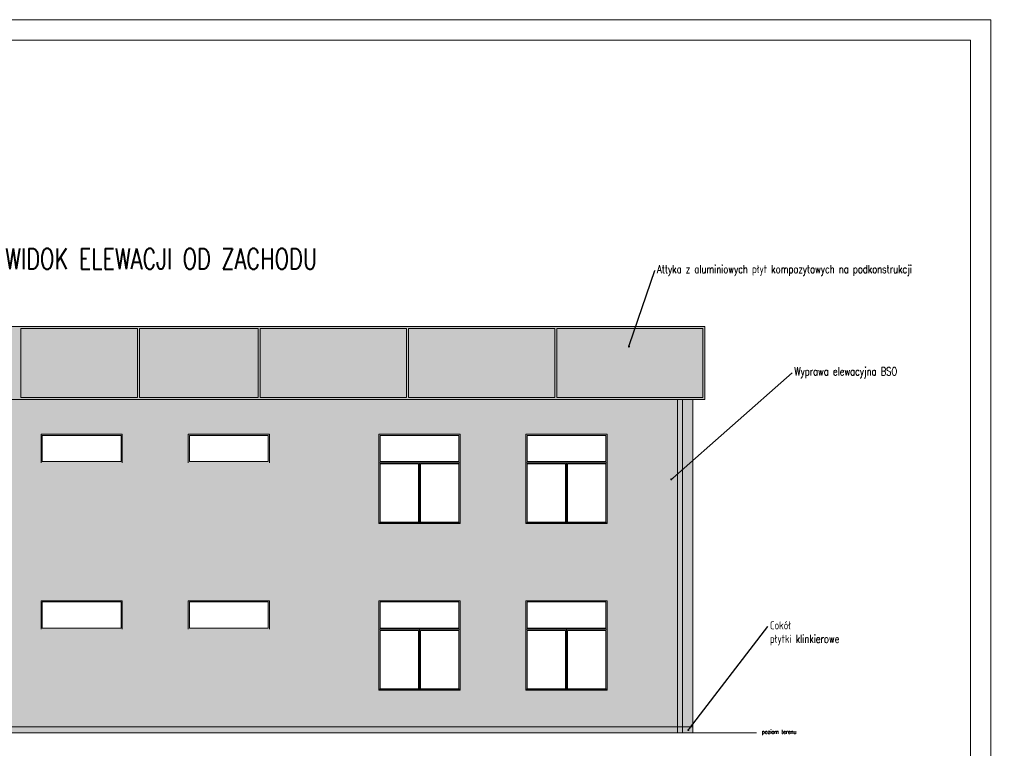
# Model space of a CAD drawing. Header units: metres. Extents: x 8472212 to 8494180, y 5728195 to 5779639.
# Tile 90 of 106: x 8477416 to 8479841, y 5751683 to 5753476. Entities that reach past the tile are written whole.
import ezdxf
from ezdxf import colors
from ezdxf.entities.mleader import LeaderData, LeaderLine
from ezdxf.math import Vec2, Vec3

# ---------------------------------------------------------------- set-up
doc = ezdxf.new("R2010")
doc.units = ezdxf.units.M
doc.header["$MEASUREMENT"] = 0
doc.layers.get('0').update_dxf_attribs({"color": 250, "linetype": 'CONTINUOUS'})
for name, color, linetype, lineweight, true_color in [('!eleacjapaneleoslona', 79, 'CONTINUOUS', 13, 0x37422f), ('!elewacja-panele obrys', 250, 'CONTINUOUS', 9, 0x323232), ('!elewacjastolarkawypełnienie', 250, 'CONTINUOUS', 13, 0x383e42), ('!elewacjawypełnienie', 9, 'CONTINUOUS', 13, 0xc8cbc4)]:
    doc.layers.add(name, color=color, linetype=linetype, lineweight=lineweight, true_color=true_color)
for name, color, linetype, lineweight in [('!elewacja ocieplenie', 253, 'CONTINUOUS', 5), ('!opisy', 255, 'CONTINUOUS', 9), ('!stolarka zewasd', 4, 'CONTINUOUS', 9), ('0A_MJ_tabelka', 252, 'CONTINUOUS', 5), ('0A_NIEwidoczne', 222, 'CONTINUOUS', 0)]:
    doc.layers.add(name, color=color, linetype=linetype, lineweight=lineweight)
doc.layers.add('!obrobki rynny', color=250, linetype='CONTINUOUS', true_color=0x383e42)
doc.styles.get("Standard").update_dxf_attribs({"font": 'Simplex.SHX', "width": 0.75})

# ---------------------------------------------------------------- blocks, each defined once
blk = doc.blocks.new('_Dot')
at = {"color": 0, "linetype": 'ByBlock', "lineweight": -2}
blk.add_line((-0.5, 0), (-1, 0), dxfattribs=at)
at = {"color": 0, "linetype": 'ByBlock', "const_width": 0.5}
blk.add_lwpolyline([(-0.25, 0, 1), (0.25, 0, 1)], format="xyb", close=True, dxfattribs=at)
blk = doc.blocks.new('Window Single Casement3')
at = {"layer": '!elewacjastolarkawypełnienie', "linetype": 'Continuous'}
h = blk.add_hatch(color=256, dxfattribs=at)
h.dxf.hatch_style = 1
h.paths.add_polyline_path([(1000, 1500), (0, 1500), (0, 472), (0, 22), (1000, 22), (1000, 472)])
h.paths.add_polyline_path([(28, 1472), (972, 1472), (972, 472), (972, 38), (28, 38), (28, 472)], flags=16)
h = blk.add_hatch(color=256, dxfattribs=at)
h.dxf.hatch_style = 1
h.paths.add_polyline_path([(1000, 22), (0, 22), (0, 0), (1000, 0)])
at = {"layer": '!elewacja-panele obrys'}
for p, q in [((1000, 1500), (0, 1500)), ((0, 1500), (0, 472)), ((972, 1472), (28, 1472)), ((28, 1472), (28, 472)), ((972, 1472), (972, 472)), ((1000, 1500), (1000, 472)), ((0, 472), (0, 0)), ((28, 472), (28, 38)), ((972, 472), (972, 38)), ((1000, 472), (1000, 0)), ((0, 22), (1000, 22)), ((0, 0), (1000, 0)), ((28, 38), (972, 38))]:
    blk.add_line(p, q, dxfattribs=at)
blk = doc.blocks.new('Window Single Casement2')
at = {"layer": '!elewacjastolarkawypełnienie', "linetype": 'Continuous'}
h = blk.add_hatch(color=256, dxfattribs=at)
h.dxf.hatch_style = 1
h.paths.add_polyline_path([(2000, 700), (0, 700), (0, 472), (0, 0), (1000, 0), (2000, 0), (2000, 472)])
h.paths.add_polyline_path([(28, 672), (1972, 672), (1972, 472), (1972, 30), (28, 30), (28, 472)], flags=16)
at = {"layer": '!elewacja-panele obrys'}
for p, q in [((2000, 700), (0, 700)), ((0, 700), (0, 472)), ((1972, 672), (28, 672)), ((28, 672), (28, 472)), ((1972, 672), (1972, 472)), ((2000, 700), (2000, 472)), ((0, 472), (0, 0)), ((28, 472), (28, 30)), ((1972, 472), (1972, 30)), ((2000, 472), (2000, 0)), ((28, 30), (1972, 30))]:
    blk.add_line(p, q, dxfattribs=at)

msp = doc.modelspace()

# ---------------------------------------------------------------- hatches: boundary and pattern name
at = {"layer": '!eleacjapaneleoslona', "linetype": 'Continuous', "transparency": 33554687}
h = msp.add_hatch(color=256, dxfattribs=at)
h.dxf.hatch_style = 1
h.paths.add_polyline_path([(8476318.9, 5752541.2), (8476318.9, 5752721.2), (8479103.9, 5752721.2), (8479103.9, 5752541.2)])
at = {"layer": '!elewacja-panele obrys', "linetype": 'Continuous'}
h = msp.add_hatch(dxfattribs=at)
h.set_pattern_fill('AR-B816', color=256, scale=0.7)
h.paths.add_polyline_path([(8476374.1, 5751735.8), (8476348.9, 5751735.8), (8476348.9, 5751720.8), (8476374.1, 5751720.8)])
h.paths.add_polyline_path([(8476455.1, 5751735.8), (8476386.1, 5751735.8), (8476386.1, 5751720.8), (8476455.1, 5751720.8)])
h.paths.add_polyline_path([(8477348.9, 5751735.8), (8476643.1, 5751735.8), (8476643.1, 5751720.8), (8477348.9, 5751720.8)])
h.paths.add_polyline_path([(8479036.6, 5751735.8), (8478967.9, 5751735.8), (8477348.9, 5751735.8), (8477348.9, 5751720.8), (8479036.6, 5751720.8)])
h.paths.add_polyline_path([(8479048.6, 5751735.8), (8479048.6, 5751720.8), (8479073.9, 5751720.8), (8479073.9, 5751735.8)])
h.paths.add_polyline_path([(8479063.6, 5751728.6, -1), (8479062.1, 5751726.7, -1)], flags=16)
h.paths.add_polyline_path([(8479073.9, 5748406.8), (8478967.9, 5748406.8), (8478967.9, 5748391.8), (8479073.9, 5748391.8)])
h.paths.add_polyline_path([(8478779.9, 5748406.8), (8476348.9, 5748406.8), (8476348.9, 5748391.8), (8478779.9, 5748391.8)])
h.paths.add_polyline_path([(8472237.7, 5744980.4), (8472212.5, 5744980.4), (8472212.5, 5744965.4), (8472237.7, 5744965.4)])
h.paths.add_polyline_path([(8474700.2, 5744980.4), (8472249.7, 5744980.4), (8472249.7, 5744965.4), (8474700.2, 5744965.4)])
h.paths.add_polyline_path([(8474737.5, 5744980.4), (8474712.2, 5744980.4), (8474712.2, 5744965.4), (8474737.5, 5744965.4)])
at = {"layer": '!elewacjastolarkawypełnienie', "linetype": 'Continuous'}
h = msp.add_hatch(color=256, dxfattribs=at)
h.dxf.hatch_style = 1
h.paths.add_polyline_path([(8479036.6, 5751735.8), (8478967.9, 5751735.8), (8477348.9, 5751735.8), (8477348.9, 5751720.8), (8479036.6, 5751720.8)])
h.paths.add_polyline_path([(8476374.1, 5751735.8), (8476348.9, 5751735.8), (8476348.9, 5751720.8), (8476374.1, 5751720.8)])
h.paths.add_polyline_path([(8476455.1, 5751735.8), (8476386.1, 5751735.8), (8476386.1, 5751720.8), (8476455.1, 5751720.8)])
h.paths.add_polyline_path([(8477348.9, 5751735.8), (8476643.1, 5751735.8), (8476643.1, 5751720.8), (8477348.9, 5751720.8)])
h.paths.add_polyline_path([(8479048.6, 5751735.8), (8479048.6, 5751720.8), (8479073.9, 5751720.8), (8479073.9, 5751735.8)])
h.paths.add_polyline_path([(8479063.6, 5751728.6, -1), (8479062.1, 5751726.7, -1)], flags=16)
h.paths.add_polyline_path([(8476348.9, 5748406.8), (8476348.9, 5748391.8), (8478779.9, 5748391.8), (8478779.9, 5748406.8)])
h.paths.add_polyline_path([(8478967.9, 5748406.8), (8478967.9, 5748391.8), (8479073.9, 5748391.8), (8479073.9, 5748406.8)])
at = {"layer": '!elewacjawypełnienie', "linetype": 'Continuous'}
h = msp.add_hatch(color=256, dxfattribs=at)
h.dxf.hatch_style = 1
h.paths.add_polyline_path([(8479036.6, 5752541.2), (8477348.9, 5752541.2), (8477348.9, 5751735.8), (8478967.9, 5751735.8), (8479036.6, 5751735.8)])
h.paths.add_polyline_path([(8477471.7, 5752388.8), (8477471.7, 5752432.9), (8477471.7, 5752453), (8477666.1, 5752453), (8477666.1, 5752432.9), (8477666.1, 5752388.8)], flags=16)
h.paths.add_polyline_path([(8477666.1, 5752043), (8477666.1, 5752022.9), (8477666.1, 5751978.8), (8477471.7, 5751978.8), (8477471.7, 5752022.9), (8477471.7, 5752043)], flags=16)
h.paths.add_polyline_path([(8477834.2, 5752388.8), (8477834.2, 5752432.9), (8477834.2, 5752453), (8478028.6, 5752453), (8478028.6, 5752432.9), (8478028.6, 5752388.8)], flags=16)
h.paths.add_polyline_path([(8477834.2, 5752043), (8478028.6, 5752043), (8478028.6, 5752022.9), (8478028.6, 5751978.8), (8477834.2, 5751978.8), (8477834.2, 5752022.9)], flags=16)
h.paths.add_polyline_path([(8478300.9, 5752282.9), (8478300.9, 5752385.8), (8478300.9, 5752432.9), (8478300.9, 5752455.8), (8478500.9, 5752455.8), (8478500.9, 5752432.9), (8478500.9, 5752385.8), (8478500.9, 5752282.9), (8478500.9, 5752235.8), (8478400.9, 5752235.8), (8478300.9, 5752235.8), (8478300.9, 5752237.9)], flags=16)
h.paths.add_polyline_path([(8478303.7, 5752239.6), (8478303.7, 5752282.9), (8478303.7, 5752383), (8478398.1, 5752383), (8478398.1, 5752282.9), (8478398.1, 5752239.6)], flags=0)
h.paths.add_polyline_path([(8478403.7, 5752237.9), (8478403.7, 5752282.9), (8478403.7, 5752383), (8478498.1, 5752383), (8478498.1, 5752282.9), (8478498.1, 5752237.9)], flags=0)
h.paths.add_polyline_path([(8478303.7, 5752388.8), (8478303.7, 5752432.9), (8478303.7, 5752453), (8478498.1, 5752453), (8478498.1, 5752432.9), (8478498.1, 5752388.8)], flags=0)
h.paths.add_polyline_path([(8478300.9, 5752045.8), (8478500.9, 5752045.8), (8478500.9, 5752022.9), (8478500.9, 5751975.8), (8478500.9, 5751872.9), (8478500.9, 5751825.8), (8478400.9, 5751825.8), (8478300.9, 5751825.8), (8478300.9, 5751827.9), (8478300.9, 5751872.9), (8478300.9, 5751975.8), (8478300.9, 5752022.9)], flags=16)
h.paths.add_polyline_path([(8478303.7, 5752043), (8478498.1, 5752043), (8478498.1, 5752022.9), (8478498.1, 5751978.8), (8478303.7, 5751978.8), (8478303.7, 5752022.9)], flags=0)
h.paths.add_polyline_path([(8478403.7, 5751827.9), (8478403.7, 5751872.9), (8478403.7, 5751973), (8478498.1, 5751973), (8478498.1, 5751872.9), (8478498.1, 5751827.9)], flags=0)
h.paths.add_polyline_path([(8478303.7, 5751973), (8478398.1, 5751973), (8478398.1, 5751872.9), (8478398.1, 5751829.6), (8478303.7, 5751829.6), (8478303.7, 5751872.9)], flags=0)
h.paths.add_polyline_path([(8478662.9, 5752282.9), (8478662.9, 5752385.8), (8478662.9, 5752432.9), (8478662.9, 5752455.8), (8478862.9, 5752455.8), (8478862.9, 5752432.9), (8478862.9, 5752385.8), (8478862.9, 5752282.9), (8478862.9, 5752235.8), (8478762.9, 5752235.8), (8478662.9, 5752235.8), (8478662.9, 5752237.9)], flags=16)
h.paths.add_polyline_path([(8478665.7, 5752239.6), (8478665.7, 5752282.9), (8478665.7, 5752383), (8478760.1, 5752383), (8478760.1, 5752282.9), (8478760.1, 5752239.6)], flags=0)
h.paths.add_polyline_path([(8478765.7, 5752237.9), (8478765.7, 5752282.9), (8478765.7, 5752383), (8478860.1, 5752383), (8478860.1, 5752282.9), (8478860.1, 5752237.9)], flags=0)
h.paths.add_polyline_path([(8478665.7, 5752388.8), (8478665.7, 5752432.9), (8478665.7, 5752453), (8478860.1, 5752453), (8478860.1, 5752432.9), (8478860.1, 5752388.8)], flags=0)
h.paths.add_polyline_path([(8478662.9, 5752045.8), (8478862.9, 5752045.8), (8478862.9, 5752022.9), (8478862.9, 5751975.8), (8478862.9, 5751872.9), (8478862.9, 5751825.8), (8478762.9, 5751825.8), (8478662.9, 5751825.8), (8478662.9, 5751827.9), (8478662.9, 5751872.9), (8478662.9, 5751975.8), (8478662.9, 5752022.9)], flags=16)
h.paths.add_polyline_path([(8478665.7, 5752043), (8478860.1, 5752043), (8478860.1, 5752022.9), (8478860.1, 5751978.8), (8478665.7, 5751978.8), (8478665.7, 5752022.9)], flags=0)
h.paths.add_polyline_path([(8478765.7, 5751827.9), (8478765.7, 5751872.9), (8478765.7, 5751973), (8478860.1, 5751973), (8478860.1, 5751872.9), (8478860.1, 5751827.9)], flags=0)
h.paths.add_polyline_path([(8478665.7, 5751973), (8478760.1, 5751973), (8478760.1, 5751872.9), (8478760.1, 5751829.6), (8478665.7, 5751829.6), (8478665.7, 5751872.9)], flags=0)
h = msp.add_hatch(color=256, dxfattribs=at)
h.dxf.hatch_style = 1
h.paths.add_polyline_path([(8479073.9, 5752541.2), (8479048.6, 5752541.2), (8479048.6, 5751735.8), (8479073.9, 5751735.8)])
at = {"layer": '!obrobki rynny', "linetype": 'Continuous'}
h = msp.add_hatch(color=256, dxfattribs=at)
h.dxf.hatch_style = 1
h.paths.add_polyline_path([(8479048.6, 5751721.2), (8479048.6, 5752541.2), (8479036.6, 5752541.2), (8479036.6, 5751721.2)])

# ---------------------------------------------------------------- linework, layer by layer
at = {"layer": '!elewacja ocieplenie', "linetype": 'Continuous'}
msp.add_line((8479073.9, 5751720.8), (8479073.9, 5752541.2), dxfattribs=at)
at = {"layer": '!elewacja ocieplenie'}
for p, q in [((8478967.9, 5751735.8), (8476643.1, 5751735.8)), ((8479073.9, 5751735.8), (8478967.9, 5751735.8))]:
    msp.add_line(p, q, dxfattribs=at)
at = {"layer": '!elewacja-panele obrys', "linetype": 'Continuous'}
msp.add_lwpolyline([(8476318.9, 5752541.2), (8476318.9, 5752721.2), (8479103.9, 5752721.2), (8479103.9, 5752541.2)], close=True, dxfattribs=at)
at = {"layer": '!elewacja-panele obrys'}
for points in [[(8477418.9, 5752546.2), (8477418.9, 5752716.2), (8477706.4, 5752716.2), (8477706.4, 5752546.2), (8477418.9, 5752546.2)], [(8478003.9, 5752546.2), (8478003.9, 5752716.2), (8477711.4, 5752716.2), (8477711.4, 5752546.2), (8478003.9, 5752546.2)], [(8478368.9, 5752546.2), (8478368.9, 5752716.2), (8478008.9, 5752716.2), (8478008.9, 5752546.2), (8478368.9, 5752546.2)], [(8478733.9, 5752546.2), (8478733.9, 5752716.2), (8478373.9, 5752716.2), (8478373.9, 5752546.2), (8478733.9, 5752546.2)], [(8479098.9, 5752546.2), (8479098.9, 5752716.2), (8478738.9, 5752716.2), (8478738.9, 5752546.2), (8479098.9, 5752546.2)]]:
    msp.add_lwpolyline(points, dxfattribs=at)
at = {"layer": '!elewacja-panele obrys', "linetype": 'Continuous'}
msp.add_lwpolyline([(8479048.6, 5751721.2), (8479048.6, 5752541.2), (8479036.6, 5752541.2), (8479036.6, 5751721.2), (8479048.6, 5751721.2)], dxfattribs=at)
at = {"layer": '!opisy'}
msp.add_line((8479230.8, 5751720.8), (8476191.9, 5751720.8), dxfattribs=at)
at = {"layer": '0A_MJ_tabelka', "color": 7}
for p, q in [((8475658, 5753426.1), (8479758, 5753426.1)), ((8479758, 5753426.1), (8479758, 5750556.1))]:
    msp.add_line(p, q, dxfattribs=at)
at = {"layer": '0A_NIEwidoczne', "lineweight": 0}
for p, q in [((8475608, 5753476.1), (8479808, 5753476.1)), ((8479808, 5753476.1), (8479808, 5750506.1))]:
    msp.add_line(p, q, dxfattribs=at)

# ---------------------------------------------------------------- block references
at = {"layer": '!stolarka zewasd', "lineweight": 5, "transparency": 33554687, "xscale": 0.1, "yscale": 0.1, "zscale": 0.1}
for name, p in [('Window Single Casement2', (8477468.9, 5752385.8)), ('Window Single Casement2', (8477831.4, 5752385.8)), ('Window Single Casement2', (8478300.9, 5752385.8)), ('Window Single Casement2', (8478662.9, 5752385.8)), ('Window Single Casement3', (8478300.9, 5752235.8)), ('Window Single Casement3', (8478400.9, 5752235.8)), ('Window Single Casement3', (8478662.9, 5752235.8)), ('Window Single Casement3', (8478762.9, 5752235.8)), ('Window Single Casement2', (8477468.9, 5751975.8)), ('Window Single Casement2', (8477831.4, 5751975.8)), ('Window Single Casement2', (8478300.9, 5751975.8)), ('Window Single Casement2', (8478662.9, 5751975.8)), ('Window Single Casement3', (8478300.9, 5751825.8)), ('Window Single Casement3', (8478400.9, 5751825.8)), ('Window Single Casement3', (8478662.9, 5751825.8)), ('Window Single Casement3', (8478762.9, 5751825.8))]:
    msp.add_blockref(name, p, dxfattribs=at)

# ---------------------------------------------------------------- texts
at = {"layer": '!opisy', "lineweight": 5, "transparency": 33554687, "insert": (8478149.2, 5752912.7), "char_height": 50.346, "attachment_point": 3}
msp.add_mtext_dynamic_manual_height_columns('WIDOK ELEWACJI OD ZACHODU', width=913.314, gutter_width=12.5, heights=[87.9], dxfattribs=at)
at = {"layer": '!opisy', "insert": (8479244.1, 5751728.4), "char_height": 10, "attachment_point": 1}
msp.add_mtext_dynamic_manual_height_columns('poziom terenu', width=389.032, gutter_width=12.5, heights=[0], dxfattribs=at)
msp.add_mtext_dynamic_manual_height_columns('poziom terenu', width=389.032, gutter_width=12.5, heights=[0], dxfattribs=at)

# ---------------------------------------------------------------- leaders
at = {"layer": '!opisy'}
ml = msp.add_multileader_mtext('Standard', dxfattribs=at)
ml.set_content('Attyka z aluminiowych płyt kompozytowych na podkonstrukcji', color=256)
ml.set_leader_properties()
ml.set_arrow_properties(name='DOT')
ml.build(insert=Vec2(0, 0))
ml.multileader.update_dxf_attribs({"text_right_attachment_type": 6, "dogleg_length": 0.36, "arrow_head_size": 5})
ctx = ml.context
ctx.base_point, ctx.char_height, ctx.arrow_head_size, ctx.landing_gap_size, ctx.plane_origin = Vec3(8478981, 5752859), 20, 5, 5, Vec3(8478891.9, 5752933.2)
ctx.right_attachment = 6
notes = []
notes.append((ctx, [(0, (1, 1, 0), (8478980.6, 5752859), (1, 0), 0.36, [(0, [(8478916.6, 5752671.7)], 0, [])])]))
ctx.mtext.insert, ctx.mtext.flow_direction = Vec3(8478986, 5752872.3), 5
ml = msp.add_multileader_mtext('Standard', dxfattribs=at)
ml.set_content('Wyprawa elewacyjna BSO', color=256)
ml.set_leader_properties()
ml.set_arrow_properties(name='DOT')
ml.build(insert=Vec2(0, 0))
ml.multileader.update_dxf_attribs({"text_right_attachment_type": 6, "dogleg_length": 0.36, "arrow_head_size": 5})
ctx = ml.context
ctx.base_point, ctx.char_height, ctx.arrow_head_size, ctx.landing_gap_size, ctx.plane_origin = Vec3(8479319, 5752607.3), 20, 5, 5, Vec3(8479234.9, 5752524.7)
ctx.right_attachment = 6
notes.append((ctx, [(0, (1, 1, 0), (8479318.6, 5752607.3), (1, 0), 0.36, [(0, [(8479020.8, 5752344.7)], 0, [])])]))
ctx.mtext.insert, ctx.mtext.width, ctx.mtext.flow_direction = Vec3(8479324, 5752620.6), 517.143, 5
ml = msp.add_multileader_mtext('Standard', dxfattribs=at)
ml.set_content('Cokół \\Ppłytki klinkierowe', color=256)
ml.set_leader_properties()
ml.set_arrow_properties(name='DOT')
ml.build(insert=Vec2(0, 0))
ml.multileader.update_dxf_attribs({"text_right_attachment_type": 6, "dogleg_length": 0.36, "arrow_head_size": 5})
ctx = ml.context
ctx.base_point, ctx.char_height, ctx.arrow_head_size, ctx.landing_gap_size, ctx.plane_origin = Vec3(8479259.1, 5751982.3), 20, 5, 5, Vec3(8479049.6, 5751985.1)
ctx.right_attachment = 6
notes.append((ctx, [(0, (1, 1, 0), (8479258.7, 5751982.3), (1, 0), 0.36, [(0, [(8479062.8, 5751727.6)], 0, [])])]))
ctx.mtext.insert, ctx.mtext.flow_direction = Vec3(8479264.1, 5751995.6), 5
for ctx, leaders in notes:
    for number, flags, end, landing, length, lines in leaders:
        leader = LeaderData()
        leader.index, (leader.has_last_leader_line, leader.has_dogleg_vector, leader.attachment_direction) = number, flags
        leader.last_leader_point, leader.dogleg_vector, leader.dogleg_length = Vec3(end), Vec3(landing), length
        for number, points, colour, breaks in lines:
            line = LeaderLine()
            line.index, line.vertices, line.color, line.breaks = number, Vec3.list(points), colors.encode_raw_color(colour), breaks
            leader.lines.append(line)
        ctx.leaders.append(leader)

doc.saveas('drawing.dxf')
